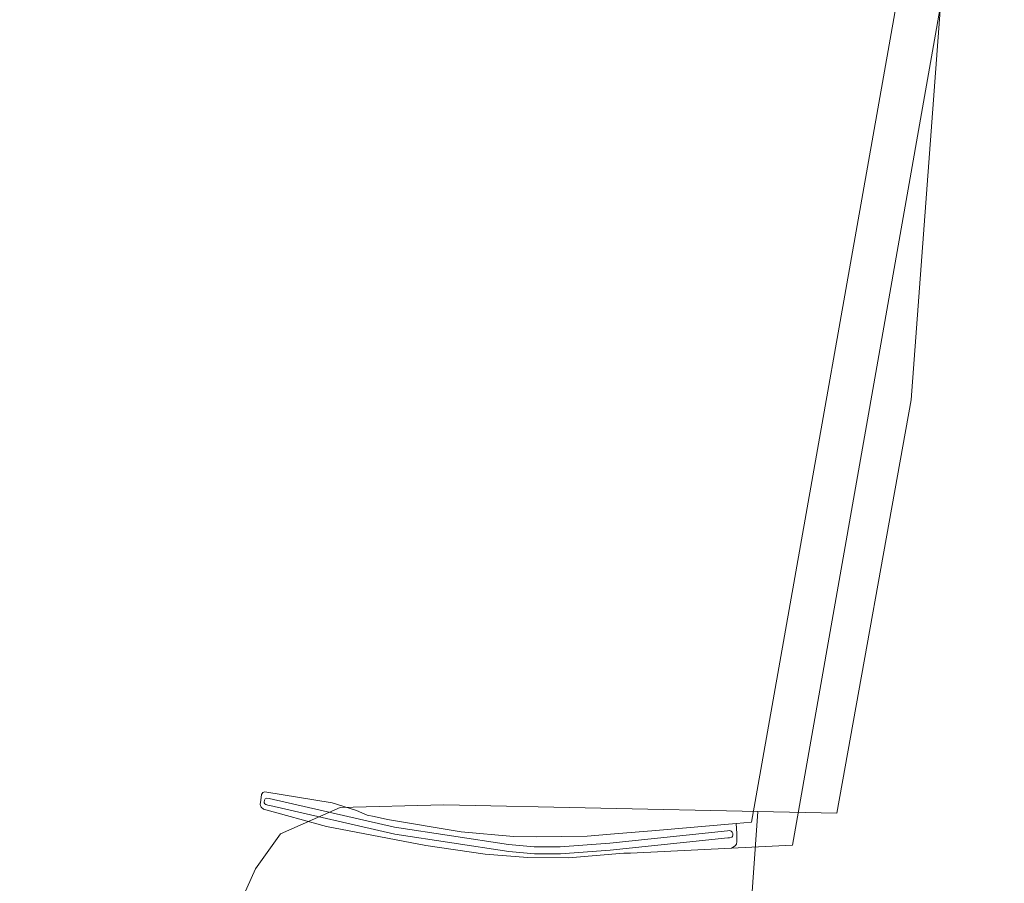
# Model space of a CAD drawing. Header units: metres. Extents: x 174255 to 175175, y 462028 to 462911.
# Tile 102 of 256: x 174850 to 174933, y 462363 to 462436. Entities that reach past the tile are written whole.
import ezdxf

# ---------------------------------------------------------------- set-up
doc = ezdxf.new("R2010")
doc.units = ezdxf.units.M
for name, color, linetype, lineweight in [('B-WE-OG-BOS-G', 8, 'Continuous', 20), ('B-WE-WH-WATERGANG_SLOOT_BODEM-G', 8, 'Continuous', 20), ('B-WE-WH-WATERGANG_SLOOT_INSTEEK-G', 8, 'Continuous', 20), ('B-XX-KG-GRENS_PERCEEL-G', 213, 'Continuous', 20)]:
    doc.layers.add(name, color=color, linetype=linetype, lineweight=lineweight)

msp = doc.modelspace()

# ---------------------------------------------------------------- linework, layer by layer
at = {"layer": 'B-WE-OG-BOS-G'}
msp.add_lwpolyline([(174910.726, 462367.867), (174910.783, 462367.014), (174910.801, 462366.751), (174910.802, 462366.362), (174910.772, 462366.116), (174910.66, 462365.973), (174910.343, 462365.784), (174915.497, 462366.044), (174928.647, 462440.654), (174933.436, 462444.153), (174930.142, 462444.907), (174926.008, 462446.1), (174925.602, 462444.668), (174912.036, 462367.982), (174910.726, 462367.867)], dxfattribs=at)
at = {"layer": 'B-WE-WH-WATERGANG_SLOOT_BODEM-G'}
msp.add_lwpolyline([(174870.806, 462369.783), (174870.799, 462369.728), (174870.799, 462369.631), (174870.845, 462369.529), (174870.936, 462369.478), (174871.095, 462369.427), (174871.256, 462369.385), (174881.86, 462366.981), (174891.508, 462365.496), (174893.679, 462365.298), (174895.88, 462365.315), (174900.076, 462365.614), (174910.034, 462366.648), (174910.18, 462366.667), (174910.373, 462366.707), (174910.43, 462366.764), (174910.452, 462366.912), (174910.452, 462367.015), (174910.412, 462367.128), (174910.326, 462367.225), (174910.212, 462367.27), (174909.992, 462367.242), (174900.034, 462366.208), (174895.837, 462365.908), (174893.636, 462365.891), (174891.465, 462366.089), (174881.817, 462367.575), (174871.214, 462369.979), (174871.014, 462370.013), (174870.883, 462369.95), (174870.815, 462369.853), (174870.806, 462369.783)], dxfattribs=at)
at = {"layer": 'B-WE-WH-WATERGANG_SLOOT_INSTEEK-G'}
for points in [[(174870.495, 462369.858), (174870.558, 462370.334), (174870.659, 462370.509), (174870.856, 462370.545), (174876.551, 462369.621), (174878.601, 462368.962), (174879.493, 462368.586), (174880.087, 462368.455), (174881.214, 462368.202), (174887.462, 462367.167), (174891.886, 462366.771), (174893.841, 462366.746), (174898.13, 462366.811), (174900.433, 462366.992), (174903.948, 462367.271), (174910.726, 462367.867)], [(174910.343, 462365.784), (174901.793, 462365.352), (174901.224, 462365.361), (174896.537, 462364.958), (174893.117, 462364.998), (174889.492, 462365.264), (174884.474, 462366.016), (174876.074, 462367.608), (174870.736, 462369.086), (174870.53, 462369.259), (174870.448, 462369.494), (174870.495, 462369.858)]]:
    msp.add_lwpolyline(points, dxfattribs=at)
at = {"layer": 'B-XX-KG-GRENS_PERCEEL-G', "flags": 128}
for points in [[(174928.798, 462447.379), (174925.554, 462403.749), (174919.265, 462368.737), (174912.577, 462368.883)], [(174858.756, 462225.827), (174861.304, 462269.311), (174838.883, 462278.125), (174867.854, 462359.134), (174870.061, 462364.038), (174872.176, 462367.005), (174877.224, 462369.235), (174886.001, 462369.465), (174912.577, 462368.883)], [(174912.577, 462368.883), (174902.562, 462227.272)]]:
    msp.add_lwpolyline(points, dxfattribs=at)

doc.saveas('drawing.dxf')
